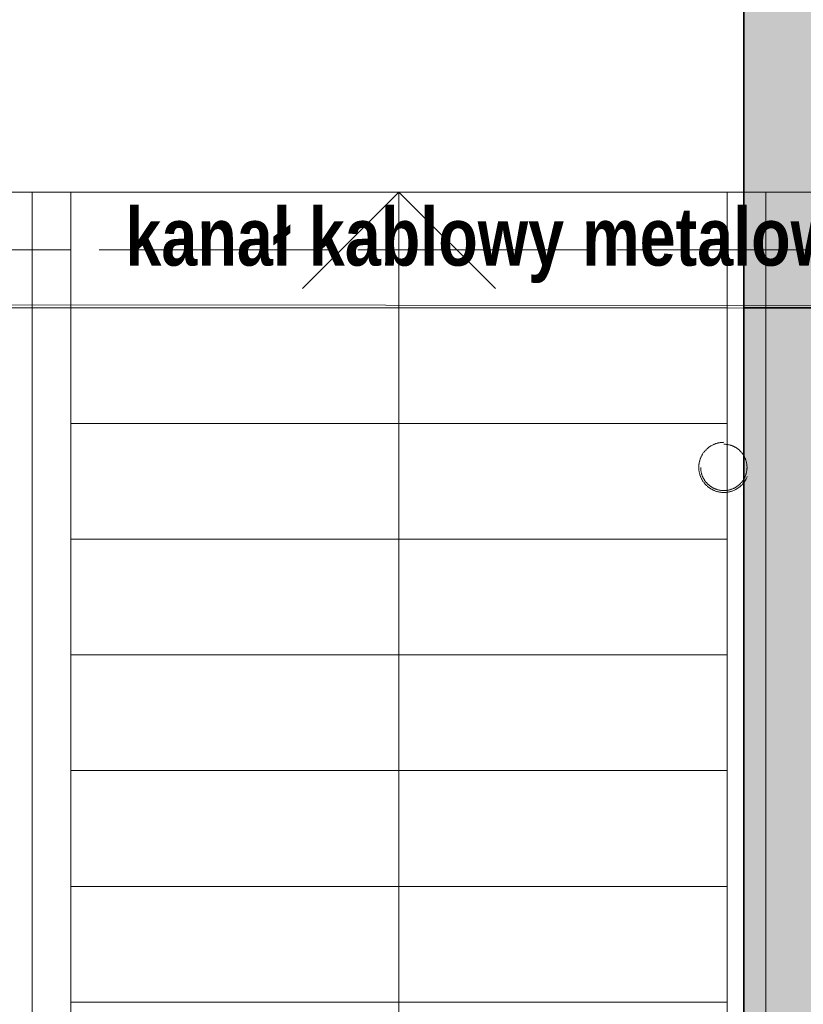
# Model space of a CAD drawing. Header units: millimetres. Extents: x 82175 to 237000, y 24756 to 471700.
# Tile 174 of 256: x 93244 to 95274, y 384425 to 386978. Entities that reach past the tile are written whole.
import ezdxf

# ---------------------------------------------------------------- set-up
doc = ezdxf.new("R2010")
doc.units = ezdxf.units.MM
for name, pattern in [('Krawędzie ukryte', [3.912222, 2.822222, -1.09]), ('Kropki i Kreski', [6.702778, 3.527778, -1.763889, 0, -1.411111]), ('Przerywana', [5.644444, 2.822222, -2.822222])]:
    doc.linetypes.add(name, pattern=pattern)
doc.layers.add('#_EL - opis', color=7, linetype='Continuous', lineweight=20)
for name, color, linetype in [('Instalacje - Wod_Kan', 8, 'Continuous'), ('Konstrukcja - Belki', 8, 'Continuous'), ('Konstrukcja - Siatka mod', 8, 'Continuous'), ('Konstrukcja - Stropy', 8, 'Continuous'), ('Konstrukcja - Ściany zewnętrzne', 8, 'Continuous')]:
    doc.layers.add(name, color=color, linetype=linetype)
doc.styles.add('OP_100', font='ARIALN.TTF', dxfattribs={"width": 0.8, "height": 20})

msp = doc.modelspace()

# ---------------------------------------------------------------- hatches: boundary and pattern name
at = {"layer": 'Konstrukcja - Ściany zewnętrzne', "linetype": 'Continuous', "lineweight": 13}
for points in [[(95620, 385811), (95620, 388131), (95120, 388131), (95120, 385811)], [(95620, 373701), (95620, 386231), (95120, 386231), (95120, 373701)]]:
    msp.add_hatch(color=8, dxfattribs=at).paths.add_polyline_path(points)

# ---------------------------------------------------------------- linework, layer by layer
at = {"color": 8, "linetype": 'Continuous', "lineweight": 18, "ltscale": 100}
for p, q in [((93376.8, 386531), (93276.8, 386531)), ((93276.8, 386531), (93276.8, 381731)), ((93376.8, 381731), (93376.8, 386531)), ((95076.8, 386531), (93376.8, 386531)), ((93376.8, 386531), (93376.8, 386231)), ((93976.8, 386281), (94226.8, 386531)), ((94226.8, 386231), (94226.8, 386531)), ((94226.8, 386531), (94476.8, 386281)), ((95176.8, 386531), (95076.8, 386531)), ((95076.8, 386531), (95076.8, 381731)), ((95076.8, 386231), (95076.8, 386531)), ((95176.8, 381731), (95176.8, 386531)), ((95076.8, 386231), (93376.8, 386231)), ((93376.8, 386231), (93376.8, 385931)), ((93376.8, 386231), (95076.8, 386231)), ((94226.8, 382031), (94226.8, 386231)), ((95076.8, 385931), (95076.8, 386231)), ((95076.8, 385931), (93376.8, 385931)), ((93376.8, 385931), (93376.8, 385631)), ((93376.8, 385931), (95076.8, 385931)), ((95076.8, 385631), (95076.8, 385931)), ((95076.8, 385631), (93376.8, 385631)), ((93376.8, 385631), (93376.8, 385331)), ((93376.8, 385631), (95076.8, 385631)), ((95076.8, 385331), (95076.8, 385631)), ((95076.8, 385331), (93376.8, 385331)), ((93376.8, 385331), (93376.8, 385031)), ((93376.8, 385331), (95076.8, 385331)), ((95076.8, 385031), (95076.8, 385331)), ((95076.8, 385031), (93376.8, 385031)), ((93376.8, 385031), (93376.8, 384731)), ((93376.8, 385031), (95076.8, 385031)), ((95076.8, 384731), (95076.8, 385031)), ((95076.8, 384731), (93376.8, 384731)), ((93376.8, 384731), (93376.8, 384431)), ((93376.8, 384731), (95076.8, 384731)), ((95076.8, 384431), (95076.8, 384731)), ((95076.8, 384431), (93376.8, 384431)), ((93376.8, 384431), (93376.8, 384131)), ((93376.8, 384431), (95076.8, 384431)), ((95076.8, 384131), (95076.8, 384431))]:
    msp.add_line(p, q, dxfattribs=at)
at = {"layer": 'Instalacje - Wod_Kan', "color": 8, "linetype": 'Przerywana', "lineweight": 20, "ltscale": 100, "flags": 128}
for points in [[(95068.4, 385882.1, 0.414214), (95003.4, 385817.1, 0.414214), (95068.4, 385752.1, 0.414214), (95133.4, 385817.1, 0.414214)], [(95068.4, 385877.1, -1), (95068.4, 385757.1, -1)]]:
    msp.add_lwpolyline(points, format="xyb", close=True, dxfattribs=at)
at = {"layer": 'Konstrukcja - Belki', "color": 8, "linetype": 'Krawędzie ukryte', "lineweight": 13, "ltscale": 100}
for p, q in [((92779.9, 386531), (95579.9, 386531)), ((92779.9, 386231), (95579.9, 386231))]:
    msp.add_line(p, q, dxfattribs=at)
at = {"layer": 'Konstrukcja - Belki', "color": 8, "linetype": 'Kropki i Kreski', "lineweight": 13, "ltscale": 100}
msp.add_line((92779.9, 386381), (95579.9, 386381), dxfattribs=at)
at = {"layer": 'Konstrukcja - Siatka mod', "color": 8, "linetype": 'Kropki i Kreski', "lineweight": 13, "ltscale": 100}
msp.add_line((93022.5, 386381), (122467, 386381), dxfattribs=at)
at = {"layer": 'Konstrukcja - Stropy', "color": 8, "linetype": 'Continuous', "lineweight": 13, "ltscale": 100, "flags": 128}
for points in [[(92769.2, 386238.5), (95615.8, 386237.2), (95615.8, 388131), (92786.1, 388131)], [(93116.8, 386230.7), (95120, 386229.8), (95120, 387701), (93129.9, 387701)]]:
    msp.add_lwpolyline(points, close=True, dxfattribs=at)
at = {"layer": 'Konstrukcja - Ściany zewnętrzne', "color": 8, "linetype": 'Continuous', "lineweight": 35, "ltscale": 100, "flags": 128}
for points in [[(95120, 387701), (95120, 385811)], [(95620, 386231), (95120, 386231)], [(95120, 386231), (95120, 379916)]]:
    msp.add_lwpolyline(points, dxfattribs=at)

# ---------------------------------------------------------------- texts
at = {"layer": '#_EL - opis', "insert": (93518, 386490.1), "char_height": 150, "width": 13225.251, "attachment_point": 1, "style": 'OP_100'}
msp.add_mtext('\\fArial|b1|i0|c238|p34;kanał kablowy metalowy 210H68', dxfattribs=at)

doc.saveas('drawing.dxf')
